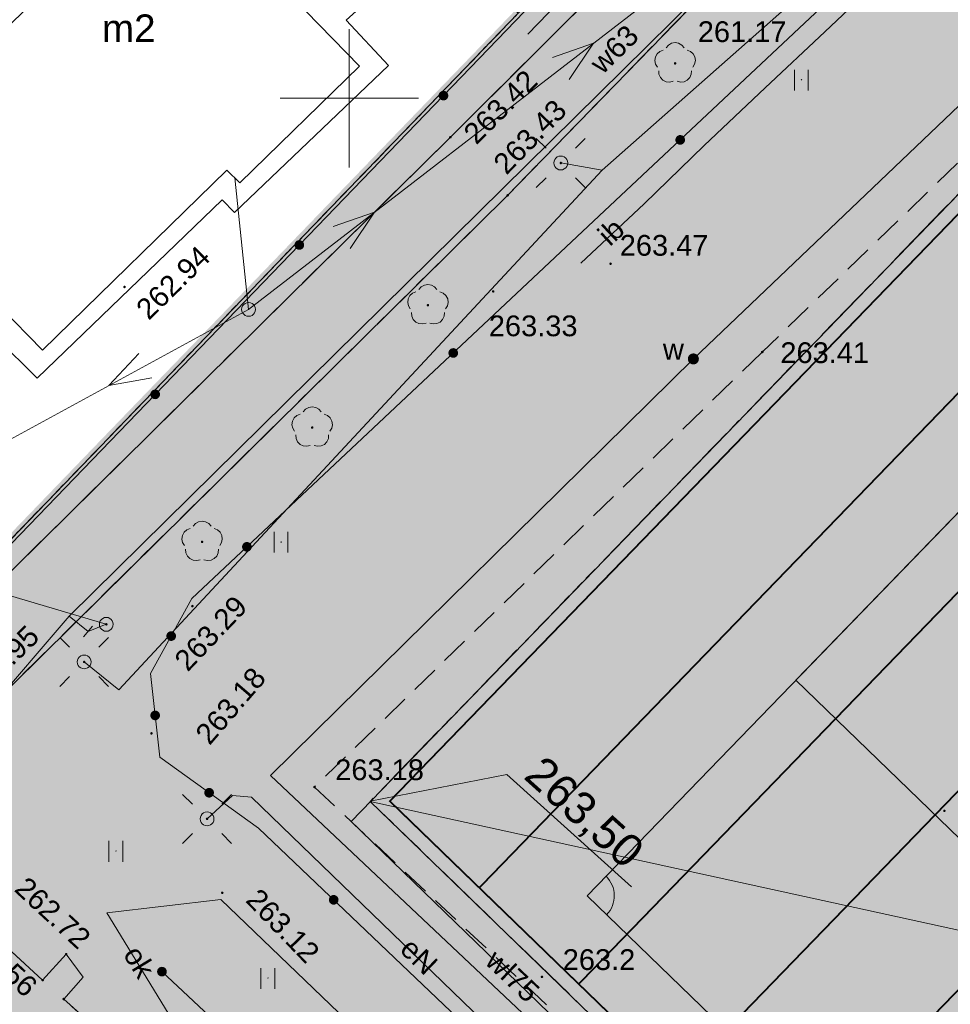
# Model space of a CAD drawing. Header units: metres. Extents: x 7427040 to 7427559, y 5541084 to 5541580.
# Tile 44 of 99: x 7427188 to 7427222, y 5541367 to 5541403. Entities that reach past the tile are written whole.
import ezdxf
from ezdxf.enums import TextEntityAlignment as Align

# ---------------------------------------------------------------- set-up
doc = ezdxf.new("R2010")
doc.units = ezdxf.units.M
doc.header["$MEASUREMENT"] = 0
for name, pattern in [('DASHED', [0.75, 0.5, -0.25]), ('DASHED2', [0.375, 0.25, -0.125]), ('DGN Style 3', [0.678427, 0.484591, -0.193836]), ('PRZER1-1', [1, 0.5, -0.5]), ('PRZER2-1', [1.5, 1, -0.5]), ('PRZER3-1', [2, 1.5, -0.5])]:
    doc.linetypes.add(name, pattern=pattern)
doc.layers.get('0').update_dxf_attribs({"color": 4})
doc.layers.get('Defpoints').update_dxf_attribs({"lineweight": 0})
for name, color, linetype, lineweight in [('!_DROGI_WYMIARY', 7, 'Continuous', 0), ('_PZT_NAWIERZCHNIE_L', 7, 'Continuous', 13), ('A_drenaż', 6, 'DASHED', 13), ('A_granica terenu do wniosku o ULICP', 151, 'DASHED2', 40), ('A_teren podlegający przekształceniu', 1, 'DASHED2', 70), ('A_WYMIAROWANIE_drenaż', 4, 'Continuous', 0), ('E_gn_typ', 1, 'Continuous', 30), ('GESBZO', 7, 'Continuous', 53), ('GESBZO_O', 7, 'Continuous', 53), ('GESDZI', 7, 'Continuous', 13), ('GESUZY', 96, 'Continuous', 13), ('GSLIIN', 7, 'Continuous', 30), ('GSLIIN_O', 7, 'Continuous', 30), ('GSLINK', 7, 'Continuous', 13), ('GSLINK_O', 7, 'Continuous', 13), ('GSLKOG', 7, 'Continuous', 30), ('GSPRDL', 96, 'Continuous', 13), ('GSPWPN', 7, 'Continuous', 13), ('GSPWPN_O', 7, 'Continuous', 13), ('GSPWPS', 7, 'Continuous', 13), ('GSPWPS_O', 7, 'Continuous', 13), ('GSSKOA', 7, 'Continuous', 13), ('GSSSPS', 7, 'Continuous', 13), ('GSSUTR', 7, 'Continuous', 13), ('GULEPR', 1, 'Continuous', 13), ('GULEPR_O', 1, 'Continuous', 13), ('GULWPR', 5, 'Continuous', 13), ('GULWPR_O', 5, 'Continuous', 13), ('GUPELA', 7, 'Continuous', 13), ('GUPIKP', 7, 'Continuous', 13), ('GUPISN', 7, 'Continuous', 13), ('GUPPRZ', 7, 'Continuous', 13), ('GUPPRZ_O', 7, 'Continuous', 13), ('GUPWUT', 5, 'Continuous', 13), ('GUPWUT_O', 5, 'Continuous', 13), ('GUPZCP', 7, 'Continuous', 13), ('PZT 1 BOISKO - A_boisko_L', 45, 'Continuous', 13), ('Ramka sekcyjna', 224, 'Continuous', 13), ('TABELKA I RAMKA', 4, 'Continuous', 0)]:
    doc.layers.add(name, color=color, linetype=linetype, lineweight=lineweight)
for name, color, linetype, lineweight, transparency in [('A_chodniki_H', 253, 'Continuous', 13, 0.3), ('A_tereny zielone', 73, 'Continuous', 13, 0.7), ('PZT 1 BOISKO - A_boisko_H', 45, 'Continuous', 13, 0.5), ('SZRAF_1 BOISKO - !_DROGI_SZRAF_TARTAN', 11, 'Continuous', 0, 0.5)]:
    doc.layers.add(name, color=color, linetype=linetype, lineweight=lineweight, transparency=transparency)
doc.styles.add('Arial', font='arial.ttf')
doc.styles.add('GN_atrybuty', font='simplex.shx', dxfattribs={"width": 0.8})
doc.styles.get("Standard").update_dxf_attribs({"font": 'arial.ttf'})
doc.styles.add('Style-@Arial Unicode MS', font='ARIALUNI.ttf')
doc.dimstyles.new('ap 500', dxfattribs={"dimtxt": 0.9, "dimasz": 0.9, "dimexe": 0.045, "dimexo": 0.45, "dimgap": 0.45, "dimtad": 1, "dimzin": 3, "dimdsep": 46, "dimtxsty": 'Style-@Arial Unicode MS', "dimblk": '_Oblique_0.5', "dimcen": 0.55, "dimclrd": 7, "dimclre": 7, "dimadec": 0, "dimazin": 0, "dimtfac": 1, "dimtofl": 0, "dimtmove": 0, "dimatfit": 3, "dimldrblk": 'TerminatorOpen_0.5', "dimfxl": 0, "dimtolj": 1, "dimtzin": 3, "dimlwd": 13, "dimlwe": 13, "dimarcsym": 0})

# ---------------------------------------------------------------- blocks, each defined once
blk = doc.blocks.new('SZRAF_1 BOISKO')
at = {"layer": 'SZRAF_1 BOISKO - !_DROGI_SZRAF_TARTAN', "color": 11, "extrusion": (0, 0, -1)}
blk.add_solid([(-7427200.751, 5541374.594), (-7427248.054, 5541423.446), (-7427279.789, 5541298.079), (-7427327.086, 5541346.936)], dxfattribs=at)
blk = doc.blocks.new('D_GUPWUT1')
at = {"lineweight": -2, "extrusion": (0, 0, -1)}
blk.add_hatch(color=0, dxfattribs=at).paths.add_polyline_path([(0, -0.2), (-0.051764, -0.193185), (-0.1, -0.173205), (-0.141421, -0.141421), (-0.173205, -0.1), (-0.193185, -0.051764), (-0.2, 0), (-0.193185, 0.051764), (-0.173205, 0.1), (-0.141421, 0.141421), (-0.1, 0.173205), (-0.051764, 0.193185), (0, 0.2), (0.051764, 0.193185), (0.1, 0.173205), (0.141421, 0.141421), (0.173205, 0.1), (0.193185, 0.051764), (0.2, 0), (0.193185, -0.051764), (0.173205, -0.1), (0.141421, -0.141421), (0.1, -0.173205), (0.051764, -0.193185)])
blk = doc.blocks.new('D_GUPIKP1_1')
at = {"color": 0, "lineweight": -2, "flags": 128}
blk.add_lwpolyline([(0, 0.25), (0.064705, 0.241481), (0.125, 0.216506), (0.176777, 0.176777), (0.216506, 0.125), (0.241481, 0.064705), (0.25, 0), (0.241481, -0.064705), (0.216506, -0.125), (0.176777, -0.176777), (0.125, -0.216506), (0.064705, -0.241481), (0, -0.25), (-0.064705, -0.241481), (-0.125, -0.216506), (-0.176777, -0.176777), (-0.216506, -0.125), (-0.241481, -0.064705), (-0.25, 0), (-0.241481, 0.064705), (-0.216506, 0.125), (-0.176777, 0.176777), (-0.125, 0.216506), (-0.064705, 0.241481), (0, 0.25)], close=True, dxfattribs=at)
blk = doc.blocks.new('D_GSPWPS1')
at = {"lineweight": -2, "extrusion": (0, 0, -1)}
blk.add_hatch(color=0, dxfattribs=at).paths.add_polyline_path([(0, -0.045), (-0.011647, -0.043467), (-0.0225, -0.038971), (-0.03182, -0.03182), (-0.038971, -0.0225), (-0.043467, -0.011647), (-0.045, 0), (-0.043467, 0.011647), (-0.038971, 0.0225), (-0.03182, 0.03182), (-0.0225, 0.038971), (-0.011647, 0.043467), (0, 0.045), (0.011647, 0.043467), (0.0225, 0.038971), (0.03182, 0.03182), (0.038971, 0.0225), (0.043467, 0.011647), (0.045, 0), (0.043467, -0.011647), (0.038971, -0.0225), (0.03182, -0.03182), (0.0225, -0.038971), (0.011647, -0.043467)])
blk = doc.blocks.new('D_GSPRDL1')
at = {"lineweight": -2, "extrusion": (0, 0, -1)}
blk.add_hatch(color=0, dxfattribs=at).paths.add_polyline_path([(0, -0.045), (-0.013906, -0.042798), (-0.02645, -0.036406), (-0.036406, -0.02645), (-0.042798, -0.013906), (-0.045, 0), (-0.042798, 0.013906), (-0.036406, 0.02645), (-0.02645, 0.036406), (-0.013906, 0.042798), (0, 0.045), (0.013906, 0.042798), (0.02645, 0.036406), (0.036406, 0.02645), (0.042798, 0.013906), (0.045, 0), (0.042798, -0.013906), (0.036406, -0.02645), (0.02645, -0.036406), (0.013906, -0.042798)])
at = {"color": 0, "lineweight": -2, "flags": 128}
for points in [[(-0.324277, 0.563333), (-0.240553, 0.662679), (-0.127956, 0.727494), (0, 0.75), (0.127956, 0.727494), (0.240553, 0.662679), (0.324277, 0.563333)], [(-0.635969, -0.134326), (-0.70458, -0.024001), (-0.731429, 0.103115), (-0.713292, 0.231763), (-0.652348, 0.346501), (-0.55591, 0.433559), (-0.435555, 0.482485)], [(0.435555, 0.482485), (0.55591, 0.433559), (0.652348, 0.346501), (0.713292, 0.231763), (0.731429, 0.103115), (0.70458, -0.024001), (0.635969, -0.134326)], [(-0.068773, -0.646351), (-0.194901, -0.677512), (-0.324092, -0.663766), (-0.440839, -0.606763), (-0.531129, -0.513345), (-0.584125, -0.394725), (-0.593465, -0.265141)], [(0.593465, -0.265141), (0.584125, -0.394725), (0.531129, -0.513345), (0.440839, -0.606763), (0.324092, -0.663766), (0.194901, -0.677512), (0.068773, -0.646351)]]:
    blk.add_lwpolyline(points, dxfattribs=at)
blk = doc.blocks.new('D_GUPPRZ1')
at = {"lineweight": -2, "extrusion": (0, 0, -1)}
blk.add_hatch(color=0, dxfattribs=at).paths.add_polyline_path([(0, -0.045), (-0.011647, -0.043467), (-0.0225, -0.038971), (-0.03182, -0.03182), (-0.038971, -0.0225), (-0.043467, -0.011647), (-0.045, 0), (-0.043467, 0.011647), (-0.038971, 0.0225), (-0.03182, 0.03182), (-0.0225, 0.038971), (-0.011647, 0.043467), (0, 0.045), (0.011647, 0.043467), (0.0225, 0.038971), (0.03182, 0.03182), (0.038971, 0.0225), (0.043467, 0.011647), (0.045, 0), (0.043467, -0.011647), (0.038971, -0.0225), (0.03182, -0.03182), (0.0225, -0.038971), (0.011647, -0.043467)])
blk = doc.blocks.new('D_GUPZCP1')
at = {"color": 0, "lineweight": -2, "flags": 128}
blk.add_lwpolyline([(0, 0.25), (0, -0.25)], dxfattribs=at)
blk = doc.blocks.new('D_GSPWPN1')
at = {"lineweight": -2, "extrusion": (0, 0, -1)}
blk.add_hatch(color=0, dxfattribs=at).paths.add_polyline_path([(0, -0.045), (-0.011647, -0.043467), (-0.0225, -0.038971), (-0.03182, -0.03182), (-0.038971, -0.0225), (-0.043467, -0.011647), (-0.045, 0), (-0.043467, 0.011647), (-0.038971, 0.0225), (-0.03182, 0.03182), (-0.0225, 0.038971), (-0.011647, 0.043467), (0, 0.045), (0.011647, 0.043467), (0.0225, 0.038971), (0.03182, 0.03182), (0.038971, 0.0225), (0.043467, 0.011647), (0.045, 0), (0.043467, -0.011647), (0.038971, -0.0225), (0.03182, -0.03182), (0.0225, -0.038971), (0.011647, -0.043467)])
blk = doc.blocks.new('D_GUPELA2')
at = {"lineweight": -2}
blk.add_hatch(color=0, dxfattribs=at).paths.add_polyline_path([(0.002013, -0.044955), (-0.00982, -0.043916), (-0.020466, -0.040077), (-0.029541, -0.033946), (-0.036867, -0.025804), (-0.04187, -0.01649), (-0.04461, -0.005909), (-0.044532, 0.006476), (-0.041285, 0.017903), (-0.034764, 0.028574), (-0.024479, 0.03776), (-0.013449, 0.042943), (-0.001087, 0.044987), (0.011881, 0.043403), (0.021281, 0.03965), (0.030065, 0.033482), (0.038133, 0.023893), (0.043117, 0.012881), (0.044986, 0.001113), (0.044323, -0.007777), (0.040557, -0.019497), (0.033417, -0.030138), (0.024849, -0.037517), (0.013788, -0.042836)])
at = {"color": 0, "lineweight": -2, "flags": 128}
for points in [[(-0.883883, 0.883883), (-0.53033, 0.53033)], [(0.883883, 0.883883), (0.53033, 0.53033)], [(-0.883883, -0.883883), (-0.53033, -0.53033)], [(0.883883, -0.883883), (0.53033, -0.53033)]]:
    blk.add_lwpolyline(points, dxfattribs=at)
blk = doc.blocks.new('D_GUPELA1')
at = {"color": 0, "lineweight": -2, "flags": 128}
blk.add_lwpolyline([(0, 0.25), (0.064705, 0.241481), (0.125, 0.216506), (0.176777, 0.176777), (0.216506, 0.125), (0.241481, 0.064705), (0.25, 0), (0.241481, -0.064705), (0.216506, -0.125), (0.176777, -0.176777), (0.125, -0.216506), (0.064705, -0.241481), (0, -0.25), (-0.064705, -0.241481), (-0.125, -0.216506), (-0.176777, -0.176777), (-0.216506, -0.125), (-0.241481, -0.064705), (-0.25, 0), (-0.241481, 0.064705), (-0.216506, 0.125), (-0.176777, 0.176777), (-0.125, 0.216506), (-0.064705, 0.241481), (0, 0.25)], close=True, dxfattribs=at)
blk = doc.blocks.new('D_GUPISN1')
at = {"color": 0, "lineweight": -2, "flags": 128}
blk.add_lwpolyline([(0, 0.25), (0.064705, 0.241481), (0.125, 0.216506), (0.176777, 0.176777), (0.216506, 0.125), (0.241481, 0.064705), (0.25, 0), (0.241481, -0.064705), (0.216506, -0.125), (0.176777, -0.176777), (0.125, -0.216506), (0.064705, -0.241481), (0, -0.25), (-0.064705, -0.241481), (-0.125, -0.216506), (-0.176777, -0.176777), (-0.216506, -0.125), (-0.241481, -0.064705), (-0.25, 0), (-0.241481, 0.064705), (-0.216506, 0.125), (-0.176777, 0.176777), (-0.125, 0.216506), (-0.064705, 0.241481), (0, 0.25)], close=True, dxfattribs=at)
blk = doc.blocks.new('D_GSLKOG1')
at = {"lineweight": -2, "extrusion": (0, 0, -1)}
blk.add_hatch(color=0, dxfattribs=at).paths.add_polyline_path([(0, -0.175), (-0.045293, -0.169037), (-0.0875, -0.151554), (-0.123744, -0.123744), (-0.151554, -0.0875), (-0.169037, -0.045293), (-0.175, 0), (-0.169037, 0.045293), (-0.151554, 0.0875), (-0.123744, 0.123744), (-0.0875, 0.151554), (-0.045293, 0.169037), (0, 0.175), (0.045293, 0.169037), (0.0875, 0.151554), (0.123744, 0.123744), (0.151554, 0.0875), (0.169037, 0.045293), (0.175, 0), (0.169037, -0.045293), (0.151554, -0.0875), (0.123744, -0.123744), (0.0875, -0.151554), (0.045293, -0.169037)])
blk = doc.blocks.new('D_SUEP1')
at = {"color": 0, "lineweight": -2, "flags": 128}
blk.add_lwpolyline([(-0.75, -0.5), (0.75, 0), (-0.75, 0.5)], dxfattribs=at)
blk = doc.blocks.new('D_KOLO')
at = {"lineweight": -2, "extrusion": (0, 0, -1)}
blk.add_hatch(color=0, dxfattribs=at).paths.add_polyline_path([(0, -0.175), (-0.045293, -0.169037), (-0.0875, -0.151554), (-0.123744, -0.123744), (-0.151554, -0.0875), (-0.169037, -0.045293), (-0.175, 0), (-0.169037, 0.045293), (-0.151554, 0.0875), (-0.123744, 0.123744), (-0.0875, 0.151554), (-0.045293, 0.169037), (0, 0.175), (0.045293, 0.169037), (0.0875, 0.151554), (0.123744, 0.123744), (0.151554, 0.0875), (0.169037, 0.045293), (0.175, 0), (0.169037, -0.045293), (0.151554, -0.0875), (0.123744, -0.123744), (0.0875, -0.151554), (0.045293, -0.169037)])
blk = doc.blocks.new('D_GSSUTR1')
at = {"color": 0, "lineweight": -2, "flags": 128}
for points in [[(-0.25666, 0.36165), (-0.25666, -0.38835)], [(0.24334, -0.38835), (0.24334, 0.36165)]]:
    blk.add_lwpolyline(points, dxfattribs=at)
blk = doc.blocks.new('*U59')
at = {"layer": 'GESBZO', "color": 252, "linetype": 'Continuous', "lineweight": 30, "flags": 128}
blk.add_lwpolyline([(-81.47, 54.057), (-77.35, 49.977), (-79.18, 48.127), (-74.33, 43.147), (-78.66, 38.927), (-79.12, 39.387), (-85.79, 32.887), (-90.38, 37.587), (-89.15, 38.787), (-91.01, 40.707), (-85.12, 46.447), (-84.43, 45.727), (-83.21, 46.917), (-85.93, 49.707), (-81.47, 54.057)], close=True, dxfattribs=at)
blk = doc.blocks.new('SIT-G1 BOISKO')
at = {"layer": 'GESDZI', "color": 252, "linetype": 'Continuous', "lineweight": 13, "flags": 128}
blk.add_lwpolyline([(7427241.97, 5541307.49), (7427230.33, 5541315.24), (7427210.43, 5541329.61), (7427196.99, 5541343.41), (7427172.66, 5541368.39), (7427206.1, 5541403.07), (7427222.77, 5541419.91), (7427222.77, 5541419.91), (7427244.15, 5541442.18), (7427252.46, 5541450.31), (7427254.41, 5541453.57), (7427259.22, 5541448.94), (7427268.91, 5541439.64), (7427284.23, 5541424.73), (7427296.48, 5541413.08), (7427315.34, 5541394.75), (7427334.14, 5541376.5), (7427348.33, 5541362.8), (7427358.58, 5541352.7), (7427361.29, 5541350.08), (7427363.62, 5541347.81)], dxfattribs=at)
blk.add_lwpolyline([(7427188.33, 5541421.03), (7427206.1, 5541403.07), (7427172.66, 5541368.39), (7427171.65, 5541371.89), (7427172.3, 5541375.06), (7427188.33, 5541421.03)], close=True, dxfattribs=at)
at = {"layer": 'GESUZY', "color": 96, "linetype": 'PRZER1-1', "lineweight": 13}
for points in [[(7427172.66, 5541368.39), (7427206.1, 5541403.07), (7427222.77, 5541419.91), (7427244.15, 5541442.18), (7427252.46, 5541450.31), (7427254.41, 5541453.57), (7427259.22, 5541448.94), (7427268.91, 5541439.64), (7427284.23, 5541424.73), (7427296.48, 5541413.08), (7427315.34, 5541394.75), (7427334.14, 5541376.5), (7427348.33, 5541362.8), (7427354.64, 5541356.58), (7427273.39, 5541280.26), (7427247.55, 5541303.23), (7427241.97, 5541307.49), (7427230.33, 5541315.24), (7427210.43, 5541329.61), (7427196.99, 5541343.41), (7427172.66, 5541368.39)], [(7427172.66, 5541368.39), (7427171.65, 5541371.89), (7427172.3, 5541375.06), (7427188.33, 5541421.03), (7427206.1, 5541403.07), (7427172.66, 5541368.39)]]:
    blk.add_lwpolyline(points, close=True, dxfattribs=at)
at = {"layer": 'GSLIIN', "color": 252, "linetype": 'Continuous', "lineweight": 13, "flags": 128}
for points in [[(7427221.03, 5541417.29), (7427216.38, 5541412.5), (7427211.62, 5541407.66), (7427206.45, 5541402.32)], [(7427208.37, 5541394.04), (7427210.65, 5541396.19), (7427212.82, 5541398.29), (7427215.02, 5541400.37), (7427217.18, 5541402.4), (7427219.33, 5541404.45), (7427221.41, 5541406.36), (7427223.6, 5541408.51), (7427225.86, 5541410.68), (7427228.01, 5541412.73), (7427230.02, 5541414.68)]]:
    blk.add_lwpolyline(points, dxfattribs=at)
at = {"layer": 'GSLINK', "color": 252, "linetype": 'Continuous', "lineweight": 13, "flags": 128}
for points in [[(7427187.25, 5541391.33), (7427188.72, 5541389.88), (7427195.41, 5541396.33), (7427195.85, 5541395.87), (7427201.42, 5541401.18), (7427199.89, 5541402.82), (7427201.33, 5541404.13), (7427197.91, 5541407.66), (7427199.54, 5541409.14), (7427190.91, 5541417.64), (7427189.7, 5541416.6), (7427188.19, 5541418.08)], [(7427191.24, 5541370.56), (7427195.36, 5541371.05), (7427209.96, 5541357.01), (7427219.26, 5541348.25), (7427223.53, 5541347.61)], [(7427193.45, 5541366.94), (7427191.24, 5541370.56)]]:
    blk.add_lwpolyline(points, dxfattribs=at)
at = {"layer": 'GSLKOG', "color": 252, "linetype": 'Continuous', "lineweight": 13, "flags": 128}
for points in [[(7427208, 5541361.21), (7427208.21, 5541362.68), (7427202.15, 5541368.45), (7427196.72, 5541373.62), (7427193.15, 5541376.19), (7427192.82, 5541379.21), (7427194.31, 5541381.92), (7427198.29, 5541385.66), (7427209.22, 5541395.93), (7427214.69, 5541401.06), (7427231.09, 5541416.47), (7427242.02, 5541426.73), (7427248.26, 5541428.16)], [(7427206.33, 5541403.13), (7427179.64, 5541375.47), (7427174.65, 5541370.4)], [(7427193.23, 5541368.44), (7427219.55, 5541343.78)]]:
    blk.add_lwpolyline(points, dxfattribs=at)
at = {"layer": 'GSSKOA', "color": 252, "linetype": 'PRZER3-1', "lineweight": 13}
blk.add_lwpolyline([(7427215.39, 5541410.29), (7427203.65, 5541398.59), (7427179.98, 5541375.21), (7427179.64, 5541375.47), (7427174.65, 5541370.4), (7427180.22, 5541365.25), (7427182.35, 5541363.35), (7427192.59, 5541354.04), (7427194.13, 5541352.7), (7427200.71, 5541346.78), (7427200.71, 5541346.78), (7427205.99, 5541352.83), (7427189.68, 5541367.45), (7427190.38, 5541368.24), (7427189.77, 5541369.07), (7427188.92, 5541368.13), (7427184.92, 5541371.82), (7427184.71, 5541375.16), (7427186.78, 5541377.78), (7427205.72, 5541396.49), (7427217.81, 5541408.93)], dxfattribs=at)
at = {"layer": 'GSSSPS', "color": 252, "linetype": 'PRZER2-1', "lineweight": 13}
blk.add_lwpolyline([(7427325.5, 5541351.43), (7427306.07, 5541370.24), (7427287.66, 5541388.02), (7427267.21, 5541407.54), (7427249.59, 5541424.33), (7427232.75, 5541408.08), (7427214.92, 5541390.83), (7427198.74, 5541375.11), (7427216.99, 5541357.99), (7427237.17, 5541338.69), (7427257.34, 5541319.54), (7427274.77, 5541302.65), (7427288.62, 5541316.14), (7427307.55, 5541334.27), (7427325.5, 5541351.43)], close=True, dxfattribs=at)
at = {"layer": 'GSSUTR', "color": 252, "linetype": 'PRZER2-1', "lineweight": 13}
for points in [[(7427216.34, 5541400.68), (7427216.33, 5541400.66), (7427216.35, 5541400.66), (7427216.34, 5541400.68)], [(7427197.54, 5541383.98), (7427197.53, 5541383.96), (7427197.55, 5541383.96), (7427197.54, 5541383.98)], [(7427191.57, 5541372.81), (7427191.56, 5541372.79), (7427191.58, 5541372.79), (7427191.57, 5541372.81)], [(7427197.06, 5541368.22), (7427197.05, 5541368.2), (7427197.07, 5541368.2), (7427197.06, 5541368.22)]]:
    blk.add_lwpolyline(points, close=True, dxfattribs=at)
at = {"layer": 'GULEPR', "color": 1, "linetype": 'Continuous', "lineweight": 13, "flags": 128}
for points in [[(7427250.26, 5541433.15), (7427246.86, 5541429.19), (7427241.97, 5541426.41), (7427209.14, 5541397.4), (7427191.67, 5541378.62), (7427190.42, 5541379.63)], [(7427225.52, 5541414.88), (7427196.36, 5541392.37), (7427167.465, 5541376.615)], [(7427209.14, 5541397.4), (7427207.64, 5541397.66)], [(7427196.36, 5541392.37), (7427195.86, 5541397.12)], [(7427214.52, 5541355.29), (7427215.24, 5541356.04), (7427215.03, 5541356.74), (7427208.46, 5541363.14), (7427196.47, 5541374.74), (7427195.78, 5541374.8), (7427194.86, 5541373.96)]]:
    blk.add_lwpolyline(points, dxfattribs=at)
at = {"layer": 'GULWPR', "color": 5, "linetype": 'Continuous', "lineweight": 13, "flags": 128}
blk.add_lwpolyline([(7427285.8, 5541310.71), (7427290.21, 5541315.14), (7427311.17, 5541335.83), (7427327.89, 5541351.97), (7427312.75, 5541365.85), (7427288.52, 5541389.34), (7427264.55, 5541412.19), (7427249.48, 5541426.52), (7427233.96, 5541411.12), (7427212.43, 5541390.58), (7427197.15, 5541375.53), (7427212.18, 5541361.35), (7427223.69, 5541349.97), (7427236.46, 5541338.07), (7427248.82, 5541326.08), (7427261.1, 5541314.52), (7427275.42, 5541300.81), (7427285.8, 5541310.71)], close=True, dxfattribs=at)
for points in [[(7427178.84, 5541360.69), (7427183.96, 5541365.47), (7427185.24, 5541366.83), (7427183.97, 5541374.4), (7427189.88, 5541381.29), (7427224.7, 5541415.64), (7427235.11, 5541425.16)], [(7427189.88, 5541381.29), (7427190.56, 5541380.73), (7427191.22, 5541380.99)]]:
    blk.add_lwpolyline(points, dxfattribs=at)
at = {"layer": 'GUPPRZ_O', "color": 5, "linetype": 'Continuous', "lineweight": 13, "flags": 128}
blk.add_lwpolyline([(7427191.22, 5541380.99), (7427185.8, 5541382.602), (7427182.72, 5541382.602)], dxfattribs=at)
at = {"layer": 'Ramka sekcyjna', "color": 252, "linetype": 'Continuous', "lineweight": 13, "flags": 128}
for points in [[(7427200, 5541397.5), (7427200, 5541402.5)], [(7427200, 5541397.5), (7427200, 5541402.5)], [(7427200, 5541400), (7427197.5, 5541400)], [(7427200, 5541400), (7427202.5, 5541400)]]:
    blk.add_lwpolyline(points, dxfattribs=at)
at = {"layer": 'GESBZO', "color": 252, "linetype": 'Continuous', "lineweight": 30}
blk.add_blockref('*U59', (7427274.7, 5541358.013), dxfattribs=at)
at = {"layer": 'GSLKOG', "color": 7, "linetype": 'Continuous', "lineweight": 13}
for name, p, rotation in [('D_KOLO', (7427203.401, 5541400.094), 226.0224656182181), ('D_KOLO', (7427203.401, 5541400.094), 226.0224656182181), ('D_KOLO', (7427211.955, 5541398.495), 43.16284071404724), ('D_KOLO', (7427211.955, 5541398.495), 43.16284071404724), ('D_KOLO', (7427198.193, 5541394.697), 226.0224656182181), ('D_KOLO', (7427198.193, 5541394.697), 226.0224656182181), ('D_KOLO', (7427203.755, 5541390.795), 43.21683940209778), ('D_KOLO', (7427203.755, 5541390.795), 43.21683940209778), ('D_KOLO', (7427192.985, 5541389.3), 226.0224656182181), ('D_KOLO', (7427192.985, 5541389.3), 226.0224656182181), ('D_KOLO', (7427196.3, 5541383.79), 43.21935755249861), ('D_KOLO', (7427196.3, 5541383.79), 43.21935755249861), ('D_KOLO', (7427193.565, 5541380.565), 61.19732296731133), ('D_KOLO', (7427193.565, 5541380.565), 61.19732296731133), ('D_KOLO', (7427192.985, 5541377.7), 96.23605558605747), ('D_KOLO', (7427192.985, 5541377.7), 96.23605558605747), ('D_KOLO', (7427194.935, 5541374.905), 144.2503408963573), ('D_KOLO', (7427194.935, 5541374.905), 144.2503408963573), ('D_KOLO', (7427199.435, 5541371.035), 136.4050864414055), ('D_KOLO', (7427199.435, 5541371.035), 136.4050864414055), ('D_GSLKOG1', (7427193.23, 5541368.44), 316.8649941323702)]:
    blk.add_blockref(name, p, dxfattribs=dict(at, rotation=rotation))
at = {"layer": 'GSPRDL', "color": 96, "linetype": 'Continuous', "lineweight": 13}
for p in [(7427211.77, 5541401.26), (7427202.84, 5541392.52), (7427198.66, 5541388.1), (7427194.68, 5541383.97)]:
    blk.add_blockref('D_GSPRDL1', p, dxfattribs=at)
at = {"layer": 'GSPWPN', "color": 7, "linetype": 'Continuous', "lineweight": 13}
blk.add_blockref('D_GSPWPN1', (7427206.96, 5541368.25), dxfattribs=at)
at = {"layer": 'GSPWPS', "color": 7, "linetype": 'Continuous', "lineweight": 13}
for p in [(7427203.65, 5541398.59), (7427205.72, 5541396.49), (7427209.44, 5541394.02), (7427191.88, 5541393.18), (7427205.2, 5541393.02), (7427214.92, 5541390.83), (7427194.33, 5541381.65), (7427192.85, 5541377.05), (7427198.74, 5541375.11), (7427221.5, 5541374.25), (7427195.41, 5541371.29), (7427189.77, 5541369.07), (7427188.92, 5541368.13), (7427189.68, 5541367.45)]:
    blk.add_blockref('D_GSPWPS1', p, dxfattribs=at)
at = {"layer": 'GSSUTR', "color": 7, "linetype": 'Continuous', "lineweight": 13}
for p in [(7427216.34, 5541400.67), (7427197.54, 5541383.97), (7427191.57, 5541372.8), (7427197.06, 5541368.21)]:
    blk.add_blockref('D_GSSUTR1', p, dxfattribs=at)
at = {"layer": 'GULEPR', "color": 1, "linetype": 'Continuous', "lineweight": 13}
for p, rotation in [((7427208.234, 5541401.536), 37.66626920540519), ((7427200.318, 5541395.425), 37.66626920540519), ((7427191.97, 5541389.976), 208.6014285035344)]:
    blk.add_blockref('D_SUEP1', p, dxfattribs=dict(at, rotation=rotation))
at = {"layer": 'GUPELA', "color": 7, "linetype": 'Continuous', "lineweight": 13}
for name, p in [('D_GUPELA2', (7427207.64, 5541397.66)), ('D_GUPELA1', (7427207.64, 5541397.66)), ('D_GUPELA2', (7427190.42, 5541379.63)), ('D_GUPELA1', (7427190.42, 5541379.63)), ('D_GUPELA2', (7427194.86, 5541373.96)), ('D_GUPELA1', (7427194.86, 5541373.96))]:
    blk.add_blockref(name, p, dxfattribs=at)
at = {"layer": 'GUPIKP', "color": 5, "linetype": 'Continuous', "lineweight": 13}
blk.add_blockref('D_GUPIKP1_1', (7427191.22, 5541380.99), dxfattribs=at)
at = {"layer": 'GUPISN', "color": 7, "linetype": 'Continuous', "lineweight": 13}
blk.add_blockref('D_GUPISN1', (7427196.36, 5541392.37), dxfattribs=at)
at = {"layer": 'GUPPRZ', "color": 5, "linetype": 'Continuous', "lineweight": 13}
blk.add_blockref('D_GUPPRZ1', (7427191.22, 5541380.99), dxfattribs=at)
at = {"layer": 'GUPWUT', "color": 5, "linetype": 'Continuous', "lineweight": 13}
blk.add_blockref('D_GUPWUT1', (7427212.43, 5541390.58), dxfattribs=at)
at = {"layer": 'GUPZCP', "color": 7, "linetype": 'Continuous', "lineweight": 13, "rotation": 319.8988938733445}
blk.add_blockref('D_GUPZCP1', (7427190.56, 5541380.73), dxfattribs=at)
at = {"layer": 'GESBZO_O', "color": 252, "linetype": 'Continuous', "lineweight": 13, "style": 'Arial'}
blk.add_text('m2', height=1, dxfattribs=at).set_placement((7427192.03, 5541402.027), align=Align.CENTER)
at = {"layer": 'GSLIIN_O', "color": 252, "linetype": 'Continuous', "lineweight": 13, "style": 'Arial'}
blk.add_text('ib', height=0.75, rotation=43.3191, dxfattribs=at).set_placement((7427209.711, 5541394.901), align=Align.CENTER)
at = {"layer": 'GSLINK_O', "color": 252, "linetype": 'Continuous', "lineweight": 13, "style": 'Arial'}
blk.add_text('ok', height=0.75, rotation=301.404, dxfattribs=at).set_placement((7427192.095, 5541368.597), align=Align.CENTER)
at = {"layer": 'GSPWPN_O', "color": 252, "linetype": 'Continuous', "lineweight": 13, "style": 'Arial'}
blk.add_text('263.2', height=0.75, dxfattribs=at).set_placement((7427207.71, 5541368.5))
at = {"layer": 'GSPWPS_O', "color": 252, "linetype": 'Continuous', "lineweight": 13, "style": 'Arial'}
for s, rotation, p in [('263.42', 44.9022, (7427204.588, 5541398.292)), ('263.43', 45.8174, (7427205.676, 5541397.202)), ('262.94', 44.3655, (7427192.75, 5541391.95)), ('263.29', 46.4686, (7427194.16, 5541379.25)), ('262.95', 44.65, (7427186.578, 5541378.232)), ('263.18', 49.3666, (7427194.95, 5541376.59)), ('262.72', 317.3085, (7427187.858, 5541371.376)), ('263.12', 314.0086, (7427196.22, 5541370.99)), ('262.56', 317.3085, (7427185.936, 5541369.643))]:
    blk.add_text(s, height=0.75, rotation=rotation, dxfattribs=at).set_placement(p)
for s, p in [('263.47', (7427209.77, 5541394.31)), ('263.33', (7427205.04, 5541391.4)), ('263.41', (7427215.573, 5541390.431)), ('263.18', (7427199.49, 5541375.36))]:
    blk.add_text(s, height=0.75, dxfattribs=at).set_placement(p)
at = {"layer": 'GULEPR_O', "color": 1, "linetype": 'Continuous', "lineweight": 13, "style": 'Arial'}
blk.add_text('eN', height=0.75, rotation=315.9472, dxfattribs=at).set_placement((7427202.261, 5541368.729), align=Align.CENTER)
at = {"layer": 'GULWPR_O', "color": 5, "linetype": 'Continuous', "lineweight": 13, "style": 'Arial'}
for s, rotation, p in [('w63', 44.7914, (7427209.15, 5541400.83)), ('wl75', 316.6666, (7427204.86, 5541368.75))]:
    blk.add_text(s, height=0.75, rotation=rotation, dxfattribs=at).set_placement(p)
at = {"layer": 'GUPPRZ_O', "color": 36, "linetype": 'Continuous', "lineweight": 13, "style": 'Arial'}
blk.add_text('261.17', height=0.75, dxfattribs=at).set_placement((7427212.59, 5541402.03))
at = {"layer": 'GUPWUT_O', "color": 5, "linetype": 'Continuous', "lineweight": 13, "style": 'Arial'}
blk.add_text('w', height=0.75, dxfattribs=at).set_placement((7427211.33, 5541390.55))
blk = doc.blocks.new('boisko 110x68')
at = {"linetype": 'DASHED', "ltscale": 5, "flags": 128}
blk.add_lwpolyline([(0, 0), (110, 0), (110, 68), (0, 68), (0, 0)], close=True, dxfattribs=at)
at = {"flags": 128}
for points in [[(8, 3), (102, 3), (102, 64.997), (8, 64.997), (8, 3)], [(24.5, 54.168), (8, 54.168), (8, 13.848), (24.5, 13.848), (24.5, 54.168)]]:
    blk.add_lwpolyline(points, close=True, dxfattribs=at)
blk.add_arc((8, 3), 0.982, 0, 90)
blk = doc.blocks.new('bosiko 110x68')
at = {"layer": 'A_drenaż', "ltscale": 3, "const_width": 0.06, "flags": 128}
blk.add_lwpolyline([(0.5, 0.5), (109.5, 0.5), (109.5, 67.5), (0.5, 67.5), (0.5, 0.5)], close=True, dxfattribs=at)
for points in [[(5, 67.5), (5, 0.5)], [(10, 67.5), (10, 0.5)], [(15, 67.5), (15, 0.5)], [(20, 67.5), (20, 0.5)]]:
    blk.add_lwpolyline(points, dxfattribs=at)
blk = doc.blocks.new('PZT 1 BOISKO')
at = {"layer": 'A_chodniki_H'}
h = blk.add_hatch(dxfattribs=at)
h.set_pattern_fill('GENERAL_HEXAGON', color=256, pattern_type=2)
h.set_pattern_definition([(258.63756, (7427116.40293, 5541359.69487), (0.31839488, -0.0639825), [0.1875, -0.375]), (18.63756, (7427116.40293, 5541359.69487), (-0.10378698, 0.3077293), [0.1875, -0.375]), (318.63756, (7427116.366, 5541359.51105), (0.2146079, 0.2437468), [0.1875, -0.375])])
h.paths.add_polyline_path([(7427312.886, 5541243.296), (7427318.546, 5541237.821), (7427318.49, 5541238.43), (7427319.15, 5541240.43), (7427320.48, 5541241.81), (7427326.5, 5541247.52), (7427335.07, 5541252.64), (7427336.85, 5541254), (7427338.44, 5541255.52), (7427341.9, 5541251.93), (7427352.26, 5541261.86), (7427350.51, 5541263.66), (7427364.25, 5541276.73), (7427384.85, 5541296.39), (7427386.58, 5541294.57), (7427400.33, 5541309.31), (7427386.39, 5541323.91), (7427384.86, 5541322.51), (7427383.48, 5541321.65), (7427381.81, 5541321.37), (7427380.25, 5541322.03), (7427379.36, 5541322.8), (7427365.08, 5541337.79), (7427363.83, 5541336.54), (7427352.19, 5541348.62), (7427344.66, 5541341.63), (7427333.96, 5541352.05), (7427333.2, 5541352.27), (7427330.14, 5541355.32), (7427329.45, 5541354.65), (7427313.14, 5541370.37), (7427299.43, 5541383.63), (7427279.18, 5541403.15), (7427279.16, 5541407.3), (7427277.41, 5541408.96), (7427269.89, 5541416.27), (7427269.12, 5541416.97), (7427261.75, 5541424.2), (7427262.8, 5541425.24), (7427270.14, 5541432.76), (7427260.46, 5541442.38), (7427263.413, 5541444.916), (7427262.182, 5541446.098), (7427261.31, 5541446.04), (7427254.6, 5541451.9), (7427253.84, 5541451.05), (7427260.89, 5541444.87), (7427250.46, 5541432.98), (7427243.069, 5541439.459), (7427239.97, 5541435.86), (7427241.49, 5541434.47), (7427237.09, 5541433.1), (7427215.39, 5541410.29), (7427203.65, 5541398.59), (7427179.98, 5541375.21), (7427179.64, 5541375.47), (7427174.622, 5541370.425), (7427172.66, 5541368.39), (7427177.975, 5541362.933), (7427178.93, 5541363.93), (7427180.22, 5541365.25), (7427182.35, 5541363.35), (7427184.913, 5541361.02), (7427189.686, 5541356.68), (7427192.59, 5541354.04), (7427194.13, 5541352.7), (7427200.71, 5541346.78), (7427205.99, 5541352.83), (7427189.68, 5541367.45), (7427190.38, 5541368.24), (7427189.77, 5541369.07), (7427188.92, 5541368.13), (7427184.92, 5541371.82), (7427184.71, 5541375.16), (7427186.78, 5541377.78), (7427205.72, 5541396.49), (7427217.81, 5541408.93), (7427235.67, 5541427.08), (7427241.49, 5541428.41), (7427249.5, 5541429.45), (7427248.26, 5541428.16), (7427251.32, 5541425.57), (7427252.19, 5541426.68), (7427250.75, 5541427.87), (7427251.26, 5541428.48), (7427255.82, 5541428.46), (7427262.97, 5541421.54), (7427277.72, 5541407.27), (7427277.779, 5541403.101), (7427298.73, 5541382.85), (7427312.44, 5541369.59), (7427328.68, 5541353.98), (7427342.95, 5541340.01), (7427298.49, 5541297.32), (7427325.08, 5541269.7), (7427323.12, 5541267.86), (7427330.09, 5541260.41), (7427328.58, 5541258.61), (7427322.112, 5541252.376), (7427321.745, 5541252.036), (7427321.378, 5541251.695), (7427321.012, 5541251.355), (7427317.72, 5541248.3), (7427319.57, 5541246.44), (7427330.31, 5541256.89), (7427333.96, 5541260.42), (7427335.79, 5541258.5), (7427333.98, 5541256.76), (7427324.47, 5541250.91), (7427323.95, 5541250.54), (7427319.57, 5541246.44), (7427319.57, 5541246.44), (7427317.84, 5541244.85), (7427316.18, 5541243.72), (7427314.75, 5541243.25)])
h.paths.add_polyline_path([(7427348.56, 5541343.21), (7427374.12, 5541316.56), (7427373.58, 5541316.05), (7427373.09, 5541316.57), (7427371.44, 5541315.01), (7427371.94, 5541314.48), (7427371.41, 5541313.98), (7427370.92, 5541314.51), (7427369.27, 5541312.95), (7427371.954, 5541310.144), (7427376.93, 5541304.94), (7427337.53, 5541267.44), (7427337.19, 5541267.77), (7427339.16, 5541269.65), (7427331.87, 5541277.15), (7427330.23, 5541275.6), (7427330.76, 5541275.04), (7427330.229, 5541274.539), (7427329.71, 5541275.09), (7427328.06, 5541273.52), (7427328.58, 5541272.97), (7427328.05, 5541272.46), (7427327.53, 5541273.01), (7427325.88, 5541271.45), (7427326.42, 5541270.89), (7427325.87, 5541270.38), (7427300.32, 5541297.07), (7427300.86, 5541297.58), (7427301.361, 5541297.051), (7427303.061, 5541298.659), (7427302.531, 5541299.221), (7427303.049, 5541299.711), (7427303.57, 5541299.16), (7427305.22, 5541300.73), (7427304.69, 5541301.3), (7427305.2, 5541301.78), (7427305.72, 5541301.23), (7427307.37, 5541302.8), (7427306.85, 5541303.36), (7427307.37, 5541303.85), (7427307.88, 5541303.31), (7427309.56, 5541304.89), (7427309.02, 5541305.45), (7427309.55, 5541305.95), (7427310.09, 5541305.39), (7427311.73, 5541306.95), (7427311.18, 5541307.52), (7427311.71, 5541308.03), (7427312.26, 5541307.45), (7427313.89, 5541309), (7427313.36, 5541309.56), (7427313.89, 5541310.06), (7427314.41, 5541309.51), (7427316.06, 5541311.08), (7427315.53, 5541311.64), (7427316.06, 5541312.15), (7427316.58, 5541311.6), (7427318.22, 5541313.16), (7427317.7, 5541313.72), (7427318.22, 5541314.22), (7427318.75, 5541313.66), (7427320.41, 5541315.24), (7427319.88, 5541315.8), (7427320.4, 5541316.29), (7427320.92, 5541315.74), (7427322.56, 5541317.29), (7427322.02, 5541317.85), (7427322.56, 5541318.36), (7427323.08, 5541317.81), (7427324.73, 5541319.37), (7427324.21, 5541319.92), (7427324.73, 5541320.42), (7427325.25, 5541319.87), (7427326.9, 5541321.44), (7427326.37, 5541322), (7427326.9, 5541322.51), (7427327.43, 5541321.95), (7427329.07, 5541323.51), (7427328.54, 5541324.08), (7427329.06, 5541324.58), (7427329.59, 5541324.03), (7427331.23, 5541325.59), (7427330.7, 5541326.14), (7427331.23, 5541326.64), (7427331.75, 5541326.1), (7427333.39, 5541327.65), (7427332.86, 5541328.2), (7427333.4, 5541328.71), (7427333.92, 5541328.17), (7427335.55, 5541329.71), (7427335.02, 5541330.26), (7427335.55, 5541330.76), (7427336.07, 5541330.21), (7427337.73, 5541331.79), (7427337.2, 5541332.35), (7427337.73, 5541332.84), (7427338.25, 5541332.29), (7427339.88, 5541333.85), (7427339.36, 5541334.4), (7427339.88, 5541334.9), (7427340.39, 5541334.36), (7427342.06, 5541335.94), (7427341.54, 5541336.49), (7427342.05, 5541336.97), (7427342.56, 5541336.43), (7427344.22, 5541338), (7427343.69, 5541338.56), (7427344.21, 5541339.06), (7427344.73, 5541338.52), (7427346.38, 5541340.08), (7427345.85, 5541340.64), (7427346.38, 5541341.14), (7427346.91, 5541340.59), (7427348.55, 5541342.14), (7427348.02, 5541342.7)], flags=16)
h.paths.add_polyline_path([(7427351.57, 5541345.94), (7427362.15, 5541334.94), (7427360.65, 5541333.528), (7427359.66, 5541332.72), (7427349.201, 5541343.629)], flags=16)
h.paths.add_polyline_path([(7427367.98, 5541328.49), (7427369.23, 5541327.62), (7427376.47, 5541320.1), (7427377.44, 5541318.27), (7427377.4, 5541316.06), (7427376.82, 5541314.84), (7427376.01, 5541315.63), (7427373.453, 5541318.311), (7427370.115, 5541321.81), (7427364.079, 5541328.138), (7427365.353, 5541328.772)], flags=16)
at = {"layer": 'A_tereny zielone'}
blk.add_hatch(color=256, dxfattribs=at).paths.add_polyline_path([(7427172.66, 5541368.39), (7427174.622, 5541370.425), (7427206.1, 5541403.07), (7427222.77, 5541419.91), (7427244.15, 5541442.18), (7427252.46, 5541450.31), (7427254.41, 5541453.57), (7427259.22, 5541448.94), (7427262.182, 5541446.098), (7427261.31, 5541446.04), (7427254.6, 5541451.9), (7427253.84, 5541451.05), (7427243.41, 5541439.16), (7427243.069, 5541439.459), (7427239.97, 5541435.86), (7427241.49, 5541434.47), (7427237.09, 5541433.1), (7427215.39, 5541410.29), (7427203.65, 5541398.59), (7427179.98, 5541375.21), (7427179.64, 5541375.47), (7427174.622, 5541370.425)])
h = blk.add_hatch(color=256, dxfattribs=at)
h.paths.add_polyline_path([(7427200.71, 5541346.78), (7427200.71, 5541346.78), (7427200.736, 5541346.809)], flags=0)
h.paths.add_polyline_path([(7427314.75, 5541243.25), (7427312.886, 5541243.296), (7427305.53, 5541250.41), (7427281.57, 5541272.99), (7427247.55, 5541303.23), (7427241.97, 5541307.49), (7427230.33, 5541315.24), (7427210.43, 5541329.61), (7427177.975, 5541362.933), (7427178.93, 5541363.93), (7427180.22, 5541365.25), (7427182.35, 5541363.35), (7427184.913, 5541361.02), (7427189.686, 5541356.68), (7427192.59, 5541354.04), (7427194.13, 5541352.7), (7427200.71, 5541346.78), (7427200.544, 5541346.593), (7427218.723, 5541330.374), (7427229.982, 5541320.145), (7427239.784, 5541311.223), (7427244.205, 5541307.422), (7427256.542, 5541296.284), (7427271.974, 5541282.343), (7427283.434, 5541272.283), (7427296.374, 5541260.713), (7427298.604, 5541258.763), (7427306.203, 5541251.914), (7427314.133, 5541244.814), (7427314.467, 5541245.186), (7427306.537, 5541252.286), (7427298.936, 5541259.137), (7427296.706, 5541261.087), (7427283.766, 5541272.657), (7427272.306, 5541282.717), (7427256.878, 5541296.656), (7427244.535, 5541307.798), (7427240.116, 5541311.597), (7427230.318, 5541320.515), (7427219.057, 5541330.746), (7427200.876, 5541346.967), (7427200.736, 5541346.809), (7427205.99, 5541352.83), (7427189.68, 5541367.45), (7427190.38, 5541368.24), (7427189.77, 5541369.07), (7427188.92, 5541368.13), (7427184.92, 5541371.82), (7427184.71, 5541375.16), (7427186.78, 5541377.78), (7427205.72, 5541396.49), (7427217.81, 5541408.93), (7427235.67, 5541427.08), (7427241.49, 5541428.41), (7427249.5, 5541429.45), (7427248.26, 5541428.16), (7427251.32, 5541425.57), (7427252.19, 5541426.68), (7427250.75, 5541427.87), (7427251.26, 5541428.48), (7427255.82, 5541428.46), (7427262.97, 5541421.54), (7427277.72, 5541407.27), (7427277.779, 5541403.101), (7427298.73, 5541382.85), (7427312.44, 5541369.59), (7427328.68, 5541353.98), (7427342.95, 5541340.01), (7427298.49, 5541297.32), (7427325.08, 5541269.7), (7427323.12, 5541267.86), (7427330.09, 5541260.41), (7427328.58, 5541258.61), (7427322.112, 5541252.376), (7427321.745, 5541252.036), (7427321.378, 5541251.695), (7427321.012, 5541251.355), (7427317.72, 5541248.3), (7427319.57, 5541246.44), (7427317.84, 5541244.85), (7427316.18, 5541243.72)], flags=16)
h.paths.add_polyline_path([(7427279.789, 5541298.079), (7427200.756, 5541374.589), (7427248.054, 5541423.446), (7427327.086, 5541346.936)], flags=16)
h.paths.add_polyline_path([(7427211, 5541358.15), (7427208.002, 5541361.208), (7427208.7, 5541361.93), (7427211.709, 5541358.841)], flags=16)
h.paths.add_polyline_path([(7427242.27, 5541322.8), (7427220.96, 5541343.02), (7427222.19, 5541344.44), (7427225.27, 5541344.56), (7427244.9, 5541325.62)], flags=16)
h.paths.add_polyline_path([(7427258.65, 5541312.37), (7427255.62, 5541315.32), (7427256.31, 5541316.03), (7427259.4, 5541313)], flags=16)
h.paths.add_polyline_path([(7427315.454, 5541247.72), (7427315.106, 5541248.08), (7427322.406, 5541255.13), (7427322.754, 5541254.77)], flags=16)
at = {"layer": 'PZT 1 BOISKO - A_boisko_H'}
h = blk.add_hatch(dxfattribs=at)
h.set_pattern_fill('SITEWORK_GRASS', color=256, pattern_type=2)
h.set_pattern_definition([(55.3329, (7427119.65196, 5541382.3018), (-0.179367, 0.9837826), [0.1875, -1.226714]), (10.3329, (7427119.652, 5541382.3018), (-0.179367, 0.9837822), [0.1875, -0.8125]), (100.3329, (7427119.652, 5541382.3018), (-0.9837822, -0.179367), [0.1875, -0.8125])])
h.paths.add_polyline_path([(7427327.086, 5541346.936), (7427248.054, 5541423.446), (7427200.751, 5541374.594), (7427279.789, 5541298.079)])
at = {"layer": '_PZT_NAWIERZCHNIE_L', "flags": 128}
for points in [[(7427217.81, 5541408.93), (7427205.72, 5541396.49), (7427186.78, 5541377.78)], [(7427184.92, 5541371.82), (7427188.92, 5541368.13), (7427189.77, 5541369.07), (7427190.38, 5541368.24), (7427189.68, 5541367.45), (7427205.99, 5541352.83), (7427200.71, 5541346.78), (7427194.13, 5541352.7), (7427192.59, 5541354.04), (7427189.686, 5541356.68), (7427184.913, 5541361.02)], [(7427179.98, 5541375.21), (7427203.65, 5541398.59), (7427215.39, 5541410.29)], [(7427217.81, 5541408.93), (7427205.72, 5541396.49), (7427186.78, 5541377.78)], [(7427184.92, 5541371.82), (7427188.92, 5541368.13), (7427189.77, 5541369.07), (7427190.38, 5541368.24), (7427189.68, 5541367.45), (7427205.99, 5541352.83), (7427200.71, 5541346.78), (7427194.13, 5541352.7), (7427192.59, 5541354.04), (7427189.686, 5541356.68), (7427184.913, 5541361.02)], [(7427179.98, 5541375.21), (7427203.65, 5541398.59), (7427215.39, 5541410.29)]]:
    blk.add_lwpolyline(points, dxfattribs=at)
at = {"layer": 'A_granica terenu do wniosku o ULICP', "ltscale": 5, "const_width": 0.3, "flags": 128}
blk.add_lwpolyline([(7427254.41, 5541453.57), (7427252.46, 5541450.31), (7427244.15, 5541442.18), (7427222.77, 5541419.91), (7427206.1, 5541403.07), (7427172.66, 5541368.39), (7427210.43, 5541329.61), (7427230.33, 5541315.24), (7427241.97, 5541307.49), (7427247.55, 5541303.23), (7427281.57, 5541272.99), (7427305.53, 5541250.41), (7427320.15, 5541236.27), (7427324.78, 5541228.21), (7427327.9, 5541231.44), (7427332.02, 5541235.75), (7427345.01, 5541249.37), (7427360.53, 5541265.49), (7427365.33, 5541270.24), (7427367.48, 5541272.62), (7427383.24, 5541290.03), (7427402.05, 5541310.46), (7427396.7, 5541315.71), (7427378.19, 5541333.92), (7427374.211, 5541337.709), (7427366.52, 5541345.04), (7427363.62, 5541347.81), (7427361.29, 5541350.08), (7427358.58, 5541352.7), (7427348.33, 5541362.8), (7427334.14, 5541376.5), (7427315.34, 5541394.75), (7427296.48, 5541413.08), (7427284.23, 5541424.73), (7427268.91, 5541439.64), (7427263.413, 5541444.916), (7427259.22, 5541448.94), (7427254.41, 5541453.57)], dxfattribs=at)
at = {"layer": 'A_teren podlegający przekształceniu', "ltscale": 5, "const_width": 0.3, "flags": 128}
blk.add_lwpolyline([(7427327.086, 5541346.936), (7427248.054, 5541423.446), (7427200.751, 5541374.594), (7427279.789, 5541298.079), (7427327.086, 5541346.936)], close=True, dxfattribs=at)
at = {"layer": 'PZT 1 BOISKO - A_boisko_L', "flags": 128}
blk.add_lwpolyline([(7427328.871, 5541345.904), (7427248.401, 5541423.805), (7427200.061, 5541373.871), (7427280.531, 5541295.97), (7427328.871, 5541345.904)], close=True, dxfattribs=at)
at = {"layer": 'A_WYMIAROWANIE_drenaż', "rotation": 315.9290842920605}
blk.add_blockref('bosiko 110x68', (7427200.756, 5541374.589), dxfattribs=at)
at = {"layer": 'PZT 1 BOISKO - A_boisko_L', "rotation": 315.9290842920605}
blk.add_blockref('boisko 110x68', (7427200.756, 5541374.589), dxfattribs=at)
at = {"layer": 'E_gn_typ', "style": 'GN_atrybuty', "width": 0.9, "flags": 8}
for p in [(7427416.237, 5541237.381), (7427411.812, 5541232.473)]:
    blk.add_attdef('ILOŚĆ_ŻYŁ', text='', height=0.9, rotation=318.0369, dxfattribs=at).set_placement(p, align=Align.MIDDLE_LEFT)
blk = doc.blocks.new('DROGI_1 BOISKO')
at = {"layer": 'TABELKA I RAMKA', "color": 7, "linetype": 'DGN Style 3', "lineweight": 30}
for p, q in [((7427248.054, 5541423.446), (7427200.756, 5541374.589)), ((7427200.756, 5541374.589), (7427279.789, 5541298.079))]:
    blk.add_line(p, q, dxfattribs=at)
blk = doc.blocks.new('_Oblique_0.5')
at = {"color": 0, "linetype": 'ByBlock', "lineweight": -2}
for p, q in [((0, 0), (-1, 0)), ((0.5, 0.25), (-0.5, -0.25))]:
    blk.add_line(p, q, dxfattribs=at)
blk = doc.blocks.new('*D121')
at = {"layer": '!_DROGI_WYMIARY', "color": 7, "linetype": 'Continuous', "lineweight": 13}
for p, q in [((7427248.377, 5541423.133), (7427277.407, 5541395.03)), ((7427230.703, 5541346.851), (7427276.748, 5541394.414)), ((7427201.08, 5541374.276), (7427230.109, 5541346.173))]:
    blk.add_line(p, q, dxfattribs=at)
at = {"layer": 'Defpoints', "color": 0, "linetype": 'Continuous'}
for p in [(7427248.054, 5541423.446), (7427277.374, 5541395.061), (7427200.756, 5541374.589)]:
    blk.add_point(p, dxfattribs=at)
at = {"layer": '!_DROGI_WYMIARY', "color": 7, "linetype": 'Continuous', "lineweight": 13, "xscale": 0.9, "yscale": 0.9, "zscale": 0.9}
for p, rotation in [((7427277.374, 5541395.061), 45.92908441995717), ((7427230.077, 5541346.205), 225.9290844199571)]:
    blk.add_blockref('_Oblique_0.5', p, dxfattribs=dict(at, rotation=rotation))
at = {"layer": '!_DROGI_WYMIARY', "color": 0, "linetype": 'Continuous', "lineweight": 13, "insert": (7427253.072, 5541371.266), "char_height": 0.9, "attachment_point": 5, "rotation": 45.9291, "style": 'Style-@Arial Unicode MS'}
blk.add_mtext('\\A1;68.00', dxfattribs=at)
blk = doc.blocks.new('TerminatorOpen_0.5')
at = {"color": 0, "linetype": 'ByBlock', "lineweight": -2}
for q in [(-1, 0.25), (-1, 0), (-1, -0.25)]:
    blk.add_line((0, 0), q, dxfattribs=at)

msp = doc.modelspace()

# ---------------------------------------------------------------- hatches: boundary and pattern name
at = {"layer": 'TABELKA I RAMKA', "ltscale": 0.046875}
h = msp.add_hatch(color=5, dxfattribs=at)
edge = h.paths.add_edge_path()
edge.add_arc((7427200.753, 5541374.604), 0.5, 0, 360)

# ---------------------------------------------------------------- linework, layer by layer
at = {"layer": 'TABELKA I RAMKA', "color": 5, "ltscale": 0.046875}
for p, q in [((7427200.753, 5541374.604), (7427205.691, 5541375.566)), ((7427205.691, 5541375.566), (7427210.195, 5541371.505)), ((7427200.756, 5541374.589), (7427327.086, 5541346.936))]:
    msp.add_line(p, q, dxfattribs=at)

# ---------------------------------------------------------------- block references
at = {"color": 7, "linetype": 'Continuous', "lineweight": 0}
for name in ['SIT-G1 BOISKO', 'PZT 1 BOISKO', 'SZRAF_1 BOISKO', 'DROGI_1 BOISKO']:
    msp.add_blockref(name, (0, 0), dxfattribs=at)

# ---------------------------------------------------------------- texts
at = {"layer": 'TABELKA I RAMKA', "color": 5}
msp.add_text('263,50', height=1.1708, rotation=317.9609, dxfattribs=at).set_placement((7427207.041, 5541376.321), align=Align.TOP_LEFT)

# ---------------------------------------------------------------- dimensions: what is measured, and where the dimension line sits
at = {"layer": '!_DROGI_WYMIARY', "color": 7, "linetype": 'Continuous', "lineweight": 13}
dim = msp.add_linear_dim(base=(7427277.374, 5541395.061), p1=(7427200.756, 5541374.589), p2=(7427248.054, 5541423.446), angle=45.9291, dimstyle='ap 500', dxfattribs=at)
dim.commit()
dim.dimension.update_dxf_attribs({"geometry": '*D121', "text_midpoint": (7427253.072, 5541371.266)})

doc.saveas('drawing.dxf')
